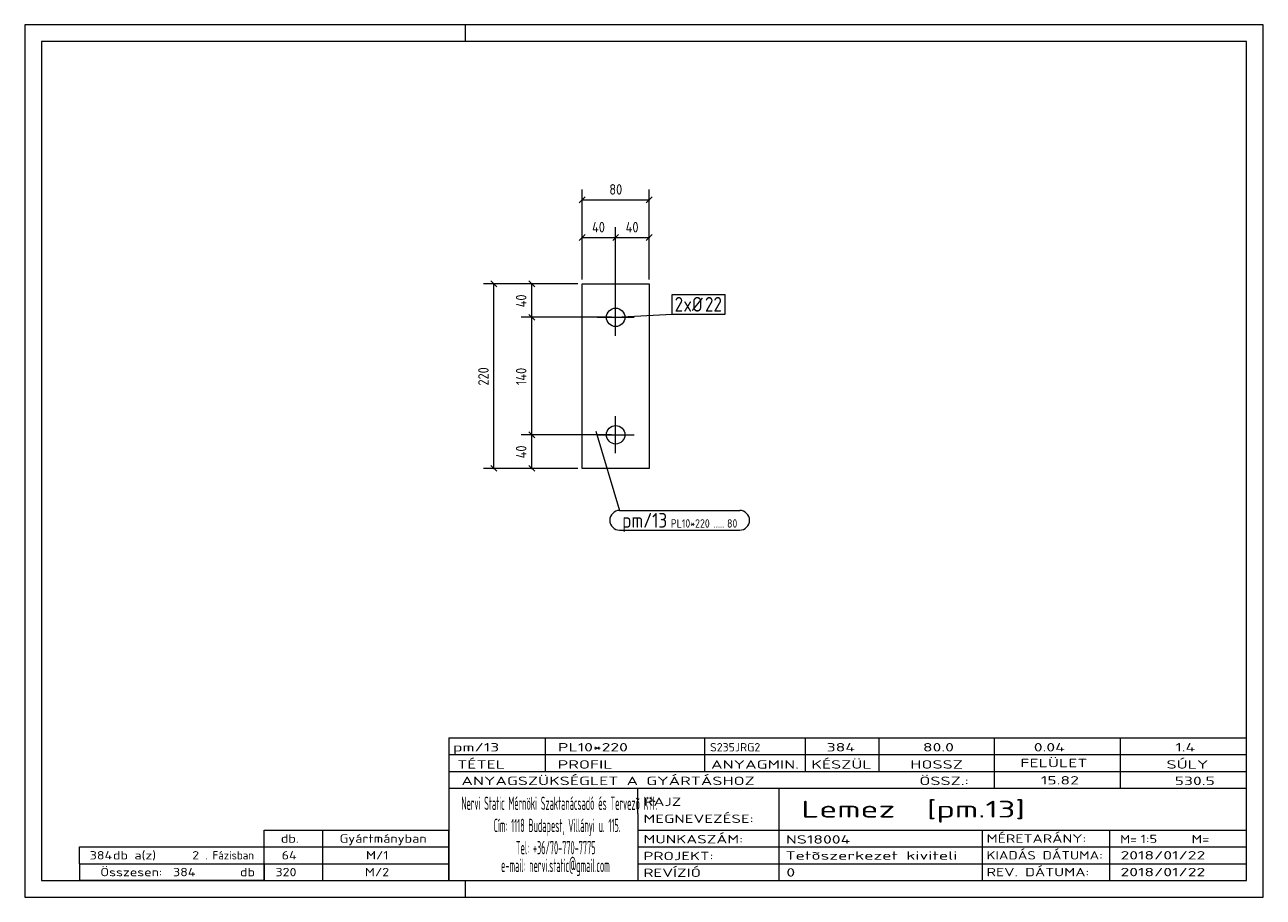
# Model space of a CAD drawing. Header units: millimetres. Extents: x 1 to 296, y 1 to 209.
import ezdxf

# ---------------------------------------------------------------- set-up
doc = ezdxf.new("R2010")
doc.units = ezdxf.units.MM
doc.header["$LTSCALE"] = 0.6
doc.linetypes.add('XKITLINE00', pattern=[0])
for name, color, linetype, lineweight in [('Bolt', 7, 'Continuous', 0), ('BoltMark', 3, 'Continuous', 0), ('DrawingSheet', 5, 'Continuous', 0), ('OtherObjectType', 1, 'Continuous', 0), ('Part', 2, 'Continuous', 0), ('PartMark', 3, 'Continuous', 0), ('Z-DIMENSIONS', 1, 'Continuous', 0)]:
    doc.layers.add(name, color=color, linetype=linetype, lineweight=lineweight)
doc.styles.add('ISOCPEUR', font='ISOCPEUR.TTF')

msp = doc.modelspace()

# ---------------------------------------------------------------- linework, layer by layer
at = {"layer": 'Bolt', "color": 4, "linetype": 'XKITLINE00', "lineweight": 0}
for p, q in [((141.75, 134.85), (141.75, 143.65)), ((137.35, 139.25), (146.15, 139.25)), ((141.75, 106.85), (141.75, 115.65)), ((137.35, 111.25), (146.15, 111.25))]:
    msp.add_line(p, q, dxfattribs=at)
for centre in [(141.75, 139.25), (141.75, 111.25)]:
    msp.add_circle(centre, 2.2, dxfattribs=at)
at = {"layer": 'BoltMark', "color": 7, "linetype": 'XKITLINE00', "lineweight": 0}
for p, q in [((155.19, 144.71), (167.82, 144.71)), ((155.19, 140.01), (155.19, 144.71)), ((167.82, 140.01), (167.82, 144.71)), ((141.75, 139.25), (155.19, 140.01)), ((155.19, 140.01), (167.82, 140.01))]:
    msp.add_line(p, q, dxfattribs=at)
at = {"layer": 'DrawingSheet', "color": 2, "linetype": 'XKITLINE00', "lineweight": 0}
for p, q in [((296, 209), (1, 209)), ((1, 209), (1, 1)), ((106, 205), (106, 209)), ((296, 1), (296, 209)), ((106, 1), (106, 5)), ((1, 1), (296, 1))]:
    msp.add_line(p, q, dxfattribs=at)
at = {"layer": 'DrawingSheet', "color": 3, "linetype": 'XKITLINE00', "lineweight": 0}
for p, q in [((292, 205), (5, 205)), ((5, 205), (5, 5)), ((292, 5), (292, 205)), ((5, 5), (292, 5))]:
    msp.add_line(p, q, dxfattribs=at)
at = {"layer": 'OtherObjectType', "color": 7, "linetype": 'XKITLINE00', "lineweight": 0}
for p, q in [((102, 39), (292, 39)), ((102, 39), (102, 35)), ((102, 39), (292, 39)), ((125, 35), (125, 39)), ((163, 35), (163, 39)), ((187, 35), (187, 39)), ((204.5, 35), (204.5, 39)), ((232, 35), (232, 39)), ((262, 35), (262, 39)), ((292, 35), (292, 39)), ((102, 35), (292, 35)), ((102, 35), (102, 5)), ((102, 35), (292, 35)), ((125, 31), (125, 35)), ((163, 31), (163, 35)), ((187, 31), (187, 35)), ((204.5, 31), (204.5, 35)), ((232, 31), (232, 35)), ((262, 31), (262, 35)), ((292, 31), (292, 35)), ((102, 31), (292, 31)), ((232, 27), (232, 31)), ((262, 27), (262, 31)), ((292, 27), (292, 31)), ((102, 27), (292, 27)), ((147, 21), (147, 27)), ((180.7, 17), (180.7, 27)), ((292, 21), (292, 27)), ((147, 21), (147, 5)), ((292, 17), (292, 21)), ((58, 17), (102, 17)), ((58, 13), (58, 17)), ((72, 13), (72, 17)), ((102, 13), (102, 17)), ((147, 17), (292, 17)), ((180.7, 5), (180.7, 17)), ((229.16, 13), (229.16, 17)), ((259.5, 5), (259.5, 17)), ((292, 13), (292, 17)), ((14, 9), (14, 13)), ((14, 13), (58, 13)), ((14, 13), (58, 13)), ((58, 9), (58, 13)), ((58, 13), (102, 13)), ((58, 9), (58, 13)), ((72, 9), (72, 13)), ((102, 9), (102, 13)), ((147, 13), (292, 13)), ((229.16, 5), (229.16, 13)), ((292, 9), (292, 13)), ((14, 9), (58, 9)), ((14, 9), (14, 5)), ((14, 9), (58, 9)), ((58, 9), (58, 5)), ((58, 9), (102, 9)), ((58, 5), (58, 9)), ((72, 5), (72, 9)), ((102, 5), (102, 9)), ((147, 9), (292, 9)), ((292, 5), (292, 9)), ((58, 5), (14, 5)), ((58, 5), (102, 5)), ((102, 5), (292, 5)), ((139.5, 5), (292, 5))]:
    msp.add_line(p, q, dxfattribs=at)
at = {"layer": 'Part', "color": 2, "linetype": 'XKITLINE00', "lineweight": 0}
for p, q in [((133.75, 103.25), (133.75, 147.25)), ((133.75, 147.25), (149.75, 147.25)), ((149.75, 147.25), (149.75, 103.25)), ((149.75, 103.25), (133.75, 103.25))]:
    msp.add_line(p, q, dxfattribs=at)
at = {"layer": 'PartMark', "color": 7, "linetype": 'XKITLINE00', "lineweight": 0}
for p, q in [((137.01, 112.11), (142.7, 93.21)), ((142.7, 93.21), (171.29, 93.21)), ((142.7, 88.51), (171.29, 88.51))]:
    msp.add_line(p, q, dxfattribs=at)
for centre, start, end in [((142.7, 90.86), 90, 270), ((171.29, 90.86), 270, 90)]:
    msp.add_arc(centre, 2.35, start, end, dxfattribs=at)
at = {"layer": 'Z-DIMENSIONS', "color": 7, "linetype": 'XKITLINE00', "lineweight": 0}
for p, q in [((133.75, 148.25), (133.75, 169.75)), ((149.75, 148.25), (149.75, 169.75)), ((134.46, 167.96), (133.04, 166.54)), ((133.75, 167.25), (149.75, 167.25)), ((150.46, 167.96), (149.04, 166.54)), ((133.75, 148.25), (133.75, 160.75)), ((141.75, 140.25), (141.75, 160.75)), ((141.75, 140.25), (141.75, 160.75)), ((149.75, 148.25), (149.75, 160.75)), ((134.46, 158.96), (133.04, 157.54)), ((133.75, 158.25), (141.75, 158.25)), ((142.46, 158.96), (141.04, 157.54)), ((142.46, 158.96), (141.04, 157.54)), ((141.75, 158.25), (149.75, 158.25)), ((150.46, 158.96), (149.04, 157.54)), ((112.04, 147.96), (113.46, 146.54)), ((121.04, 147.96), (122.46, 146.54)), ((132.75, 147.25), (110.25, 147.25)), ((112.75, 103.25), (112.75, 147.25)), ((132.75, 147.25), (119.25, 147.25)), ((121.75, 139.25), (121.75, 147.25)), ((140.75, 139.25), (119.25, 139.25)), ((140.75, 139.25), (119.25, 139.25)), ((121.04, 139.96), (122.46, 138.54)), ((121.04, 139.96), (122.46, 138.54)), ((121.75, 111.25), (121.75, 139.25)), ((140.75, 111.25), (119.25, 111.25)), ((140.75, 111.25), (119.25, 111.25)), ((121.04, 111.96), (122.46, 110.54)), ((121.04, 111.96), (122.46, 110.54)), ((121.75, 103.25), (121.75, 111.25)), ((132.75, 103.25), (110.25, 103.25)), ((112.04, 103.96), (113.46, 102.54)), ((132.75, 103.25), (119.25, 103.25)), ((121.04, 103.96), (122.46, 102.54))]:
    msp.add_line(p, q, dxfattribs=at)
at = {"layer": 'Z-DIMENSIONS', "color": 3}
for p in [(133.75, 167.25), (149.75, 167.25), (133.75, 158.25), (141.75, 158.25), (141.75, 158.25), (149.75, 158.25), (112.75, 147.25), (121.75, 147.25), (121.75, 139.25), (121.75, 139.25), (121.75, 111.25), (121.75, 111.25), (112.75, 103.25), (121.75, 103.25)]:
    msp.add_point(p, dxfattribs=at)

# ---------------------------------------------------------------- texts
at = {"layer": 'BoltMark', "color": 3, "style": 'ISOCPEUR', "width": 0.85}
for s, p in [('2', (155.79, 140.61)), ('xØ', (157.89, 140.61)), ('22', (163.01, 140.61))]:
    msp.add_text(s, height=3.5, dxfattribs=at).set_placement(p)
at = {"layer": 'OtherObjectType', "color": 7, "style": 'ISOCPEUR'}
for s, height, width, p in [('pm/13', 2, 1.525501, (103, 35.76)), ('PL10*220', 2, 1.525501, (128, 35.76)), ('S235JRG2', 2, 1.02, (164.22, 35.76)), ('384', 2, 1.525501, (192.01, 35.76)), ('80.0', 2, 1.525501, (214.94, 35.76)), ('0.04', 2, 1.525501, (241.35, 35.76)), ('1.4', 2, 1.525501, (275.06, 35.76)), ('TÉTEL', 2, 1.525501, (104, 31.66)), ('PROFIL', 2, 1.525501, (127.96, 31.66)), ('ANYAGMIN.', 2, 1.525501, (164.47, 31.66)), ('KÉSZÜL', 2, 1.525501, (188.37, 31.66)), ('HOSSZ', 2, 1.525501, (211.96, 31.66)), ('FELÜLET', 2, 1.525501, (238.13, 32)), ('SÚLY', 2, 1.525501, (272.96, 31.66)), ('ANYAGSZÜKSÉGLET A GYÁRTÁSHOZ', 2, 1.525501, (105, 27.75)), ('ÖSSZ.:', 2, 1.525501, (214.1, 27.75)), ('15.82', 2, 1.525501, (243.05, 27.88)), ('530.5', 2, 1.525501, (274.9, 27.75)), ('Nervi Static Mérnöki\xa0Szaktanácsadó\xa0és\xa0Tervezõ Kft.', 3.1765, 0.403093, (105, 21.82)), ('RAJZ', 2, 1.445, (148.38, 22.78)), ('Lemez  [pm.13]', 4, 1.474651, (186, 20)), ('MEGNEVEZÉSE:', 2, 1.445, (148.38, 18.72)), ('Cím:\xa01118 Budapest, Villányi u. 115.', 3.1765, 0.403093, (112.69, 16.53)), ('db.', 2, 1.211571, (62, 14)), ('Gyártmányban', 2, 1.211571, (76, 14)), ('MUNKASZÁM:', 2, 1.445, (148.38, 13.84)), ('NS18004', 2, 1.525501, (182.28, 13.78)), ('MÉRETARÁNY:', 2, 1.36, (230.1, 14)), ('M=', 2, 1.211571, (261.91, 13.84)), ('1:5', 2, 1.275, (266.79, 13.9)), ('M=', 2, 1.275, (278.95, 13.87)), ('384', 2, 1.211571, (16.47, 10)), ('db a(z)', 2, 1.211571, (22, 10)), ('2', 2, 1.211571, (40.86, 10)), ('. Fázisban', 2, 0.935, (44, 10)), ('64', 2, 1.211571, (62.18, 10)), ('M/1', 2, 1.211571, (82.29, 10)), ('Tel:\xa0+36/70-770-7775', 3.1765, 0.403093, (117.97, 11.24)), ('PROJEKT:', 2, 1.445, (148.38, 9.84)), ('Tetõszerkezet kiviteli ', 2, 1.525501, (182.2, 9.94)), ('KIADÁS DÁTUMA:', 2, 1.275, (230.1, 10)), ('2018/01/22', 2, 1.525501, (262, 10)), ('e-mail:\xa0nervi.static@gmail.com', 3.1765, 0.403093, (114.45, 7)), ('Összesen:            db', 2, 1.211571, (19, 6)), ('384', 2, 1.211571, (36.31, 6)), ('320', 2, 1.211571, (60.71, 6)), ('M/2', 2, 1.211571, (82.04, 6)), ('REVÍZIÓ', 2, 1.445, (148.38, 5.84)), ('0', 2, 1.525501, (182.41, 5.92)), ('REV. DÁTUMA:', 2, 1.36, (230.1, 6)), ('2018/01/22', 2, 1.525501, (262, 6))]:
    msp.add_text(s, height=height, dxfattribs=dict(at, width=width)).set_placement(p)
at = {"layer": 'PartMark', "color": 3, "style": 'ISOCPEUR', "width": 0.85}
msp.add_text('pm/13', height=3.5, dxfattribs=at).set_placement((143.3, 89.11))
at = {"layer": 'PartMark', "color": 4, "style": 'ISOCPEUR', "width": 0.85}
for s, p in [('PL10*220', (154.88, 89.11)), ('.....', (165.1, 89.11)), ('80', (168.28, 89.11))]:
    msp.add_text(s, height=2, dxfattribs=at).set_placement(p)
at = {"layer": 'Z-DIMENSIONS', "color": 3, "style": 'ISOCPEUR', "width": 0.85}
for s, p in [('80', (140.25, 168.5)), ('40', (136.14, 159.5)), ('40', (144.14, 159.5))]:
    msp.add_text(s, height=2.5, dxfattribs=at).set_placement(p)
for s, p in [('40', (120.5, 141.64)), ('220', (111.5, 122.99)), ('140', (120.5, 123.1)), ('40', (120.5, 105.64))]:
    msp.add_text(s, height=2.5, rotation=90.0002, dxfattribs=at).set_placement(p)

doc.saveas('drawing.dxf')
